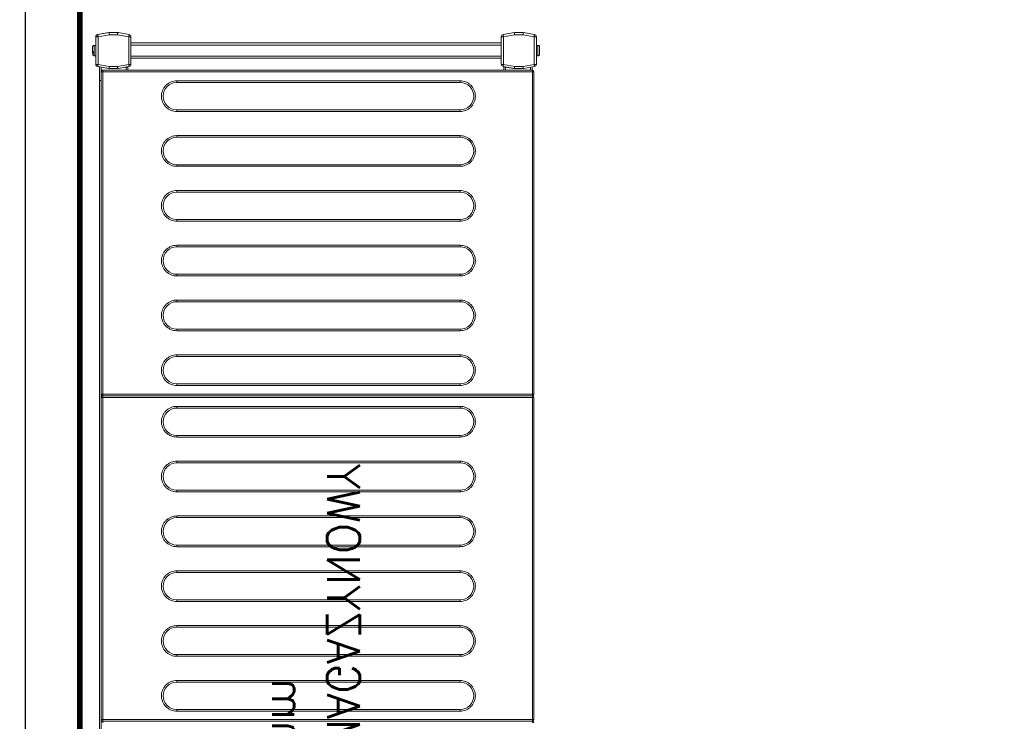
# Model space of a CAD drawing. Header units: millimetres. Extents: x 6161 to 8965, y -9035 to -5431.
# Tile 129 of 256: x 8078 to 8168, y -7095 to -7031. Entities that reach past the tile are written whole.
import ezdxf

# ---------------------------------------------------------------- set-up
doc = ezdxf.new("R2010")
doc.units = ezdxf.units.MM
doc.layers.add('Komory', color=132, linetype='Continuous')
doc.layers.add('Regały', color=3, linetype='Continuous')
doc.styles.add('RomanS', font='romans.shx')
doc.linetypes.add('BATTING', pattern='A,0.0001,-0.1,[134,ltypeshp.shx,S=0.1,R=0,X=-0.1,Y=0],-0.2,[134,ltypeshp.shx,S=0.1,R=180,X=0.1,Y=0],-0.1', length=0.4001)

# ---------------------------------------------------------------- blocks, each defined once
blk = doc.blocks.new('*U586')
at = {"const_width": 0.5}
blk.add_lwpolyline([(140, 330), (140, 340), (200, 340), (200, 0), (0, 0), (0, 340), (60, 340), (60, 330), (10, 330), (10, 10), (190, 10), (190, 330)], close=True, dxfattribs=at)
at = {"color": 253, "linetype": 'BATTING', "ltscale": 12, "true_color": 0xadadad}
blk.add_lwpolyline([(60, 335), (5, 335), (5, 5), (195, 5), (195, 335), (140, 335)], dxfattribs=at)
blk = doc.blocks.new('*U60')
at = {"lineweight": 15}
for p, q in [((82.833, -0.665), (82.683, -0.665)), ((82.833, -39.865), (82.833, -0.665)), ((82.983, -0.665), (82.833, -0.665)), ((82.983, -0.559), (82.983, -0.515)), ((112.383, -0.515), (82.983, -0.515)), ((82.983, -0.665), (82.983, -0.559)), ((82.983, -0.665), (82.983, -39.865)), ((112.383, -0.665), (82.983, -0.665)), ((112.383, -0.515), (112.383, -0.559)), ((112.383, -0.559), (112.383, -0.665)), ((112.383, -39.865), (112.383, -0.665)), ((112.533, -0.665), (112.383, -0.665)), ((112.533, -0.665), (112.533, -39.865)), ((112.683, -0.665), (112.533, -0.665)), ((112.683, -0.559), (112.683, -0.515)), ((142.083, -0.515), (112.683, -0.515)), ((112.683, -0.665), (112.683, -0.559)), ((112.683, -0.665), (112.683, -39.865)), ((142.083, -0.665), (112.683, -0.665)), ((142.083, -0.515), (142.083, -0.559)), ((142.083, -0.559), (142.083, -0.665)), ((142.083, -39.865), (142.083, -0.665)), ((142.233, -0.665), (142.083, -0.665)), ((142.233, -39.865), (142.233, -0.665)), ((142.233, -0.675), (142.529, -0.675)), ((142.233, -0.825), (142.502, -0.825)), ((142.566, -0.465), (142.386, -1.483)), ((142.763, -0.5), (142.583, -1.517)), ((142.763, -0.3), (142.763, -0.5)), ((145.287, -0.3), (142.763, -0.3)), ((145.287, -0.5), (142.763, -0.5)), ((143.55, -0.15), (143.55, -0.3)), ((144.5, -0.15), (143.55, -0.15)), ((143.557, -0.12), (143.553, -0.12)), ((144.497, -0.12), (144.493, -0.12)), ((144.5, -0.3), (144.5, -0.15)), ((145.287, -0.5), (145.287, -0.3)), ((145.466, -1.517), (145.287, -0.5)), ((145.663, -1.483), (145.484, -0.465)), ((145.484, -0.465), (145.666, -1.5)), ((142.383, -1.5), (142.386, -1.483)), ((142.383, -1.517), (142.383, -1.5)), ((142.583, -1.517), (142.383, -1.517)), ((142.383, -1.517), (142.383, -2.3)), ((142.583, -1.517), (142.583, -2.283)), ((145.466, -2.283), (145.466, -1.517)), ((145.666, -1.517), (145.466, -1.517)), ((145.666, -1.5), (145.666, -2.3)), ((145.666, -2.3), (145.666, -1.517)), ((142.383, -2.375), (142.383, -2.3)), ((142.383, -2.3), (142.566, -3.335)), ((142.515, -3.125), (142.383, -2.375)), ((142.583, -2.283), (142.763, -3.3)), ((145.287, -3.3), (145.466, -2.283)), ((145.484, -3.335), (145.666, -2.3)), ((145.666, -2.3), (145.484, -3.335)), ((142.233, -3.125), (142.515, -3.125)), ((142.233, -3.275), (142.542, -3.275)), ((142.763, -3.3), (145.287, -3.3)), ((142.763, -3.3), (142.763, -3.5)), ((142.763, -3.5), (145.287, -3.5)), ((143.325, -37.291), (143.325, -3.5)), ((143.525, -37.291), (143.525, -3.5)), ((144.525, -37.291), (144.525, -3.5)), ((144.725, -37.291), (144.725, -3.5)), ((145.287, -3.5), (145.287, -3.3)), ((142.233, -37.575), (142.542, -37.575)), ((142.233, -37.725), (142.515, -37.725)), ((142.383, -38.475), (142.515, -37.725)), ((142.566, -37.457), (142.386, -38.474)), ((142.763, -37.491), (142.583, -38.509)), ((142.763, -37.291), (142.763, -37.491)), ((145.287, -37.291), (142.763, -37.291)), ((145.287, -37.491), (142.763, -37.491)), ((145.287, -37.491), (145.287, -37.291)), ((145.466, -38.509), (145.287, -37.491)), ((145.663, -38.474), (145.484, -37.457)), ((142.383, -38.5), (142.383, -38.475)), ((142.383, -38.499), (142.383, -38.5)), ((142.383, -38.5), (142.383, -38.509)), ((142.383, -38.509), (142.383, -39.291)), ((142.583, -38.509), (142.383, -38.509)), ((142.583, -38.509), (142.583, -39.274)), ((145.466, -39.274), (145.466, -38.509)), ((145.666, -38.509), (145.466, -38.509)), ((145.666, -38.5), (145.666, -38.498)), ((145.666, -39.3), (145.666, -38.5)), ((145.666, -39.291), (145.666, -38.509)), ((142.383, -39.291), (142.566, -40.326)), ((142.383, -39.291), (142.383, -39.3)), ((142.383, -39.3), (142.566, -40.335)), ((142.583, -39.274), (142.763, -40.291)), ((145.287, -40.291), (145.466, -39.274)), ((145.484, -40.326), (145.666, -39.291)), ((145.484, -40.335), (145.666, -39.3)), ((141.283, -40.025), (4.383, -40.025)), ((141.283, -40.175), (4.383, -40.175)), ((82.683, -39.865), (82.833, -39.865)), ((82.833, -39.865), (82.983, -39.865)), ((82.983, -39.865), (112.383, -39.865)), ((82.983, -39.865), (82.983, -40.012)), ((82.983, -40.012), (82.983, -40.015)), ((82.983, -40.015), (112.383, -40.015)), ((112.383, -39.865), (112.533, -39.865)), ((112.383, -40.012), (112.383, -39.865)), ((112.383, -40.015), (112.383, -40.012)), ((112.533, -39.865), (112.683, -39.865)), ((112.683, -39.865), (142.083, -39.865)), ((112.683, -39.865), (112.683, -40.012)), ((112.683, -40.012), (112.683, -40.015)), ((112.683, -40.015), (142.083, -40.015)), ((141.283, -40.015), (141.283, -40.025)), ((141.283, -40.025), (141.283, -40.175)), ((141.283, -40.025), (142.511, -40.025)), ((141.283, -40.175), (142.537, -40.175)), ((142.083, -39.865), (142.233, -39.865)), ((142.083, -40.012), (142.083, -39.865)), ((142.083, -40.015), (142.083, -40.012)), ((142.763, -40.291), (145.287, -40.291)), ((142.763, -40.291), (142.763, -40.491)), ((145.287, -40.491), (145.287, -40.291)), ((142.763, -40.491), (145.287, -40.491)), ((142.763, -40.5), (145.287, -40.5)), ((143.55, -40.5), (143.55, -40.65)), ((143.55, -40.65), (144.5, -40.65)), ((143.791, -40.68), (143.901, -40.68)), ((143.941, -40.8), (143.847, -40.8)), ((144.5, -40.65), (144.5, -40.5))]:
    blk.add_line(p, q, dxfattribs=at)
at = {"color": 253, "lineweight": 15, "true_color": 0xa6a6a6}
for p, q in [((83.763, -33.115), (83.763, -7.265)), ((83.763, -7.265), (83.913, -7.265)), ((83.913, -33.115), (83.913, -7.265)), ((86.413, -7.265), (86.413, -33.115)), ((86.563, -7.265), (86.413, -7.265)), ((86.563, -7.265), (86.563, -33.115)), ((88.763, -33.115), (88.763, -7.265)), ((88.763, -7.265), (88.913, -7.265)), ((88.913, -33.115), (88.913, -7.265)), ((91.413, -7.265), (91.413, -33.115)), ((91.563, -7.265), (91.413, -7.265)), ((91.563, -7.265), (91.563, -33.115)), ((93.763, -33.115), (93.763, -7.265)), ((93.763, -7.265), (93.913, -7.265)), ((93.913, -33.115), (93.913, -7.265)), ((96.413, -7.265), (96.413, -33.115)), ((96.563, -7.265), (96.413, -7.265)), ((96.563, -7.265), (96.563, -33.115)), ((98.763, -33.115), (98.763, -7.265)), ((98.763, -7.265), (98.913, -7.265)), ((98.913, -33.115), (98.913, -7.265)), ((101.413, -7.265), (101.413, -33.115)), ((101.563, -7.265), (101.413, -7.265)), ((101.563, -7.265), (101.563, -33.115)), ((103.763, -33.115), (103.763, -7.265)), ((103.763, -7.265), (103.913, -7.265)), ((103.913, -33.115), (103.913, -7.265)), ((106.413, -7.265), (106.413, -33.115)), ((106.563, -7.265), (106.413, -7.265)), ((106.563, -7.265), (106.563, -33.115)), ((108.763, -33.115), (108.763, -7.265)), ((108.763, -7.265), (108.913, -7.265)), ((108.913, -33.115), (108.913, -7.265)), ((111.413, -7.265), (111.413, -33.115)), ((111.563, -7.265), (111.413, -7.265)), ((111.563, -7.265), (111.563, -33.115)), ((113.463, -33.115), (113.463, -7.265)), ((113.463, -7.265), (113.613, -7.265)), ((113.613, -33.115), (113.613, -7.265)), ((116.113, -7.265), (116.113, -33.115)), ((116.263, -7.265), (116.113, -7.265)), ((116.263, -7.265), (116.263, -33.115)), ((118.463, -33.115), (118.463, -7.265)), ((118.463, -7.265), (118.613, -7.265)), ((118.613, -33.115), (118.613, -7.265)), ((121.113, -7.265), (121.113, -33.115)), ((121.263, -7.265), (121.113, -7.265)), ((121.263, -7.265), (121.263, -33.115)), ((123.463, -33.115), (123.463, -7.265)), ((123.463, -7.265), (123.613, -7.265)), ((123.613, -33.115), (123.613, -7.265)), ((126.113, -7.265), (126.113, -33.115)), ((126.263, -7.265), (126.113, -7.265)), ((126.263, -7.265), (126.263, -33.115)), ((128.463, -33.115), (128.463, -7.265)), ((128.463, -7.265), (128.613, -7.265)), ((128.613, -33.115), (128.613, -7.265)), ((131.113, -7.265), (131.113, -33.115)), ((131.263, -7.265), (131.113, -7.265)), ((131.263, -7.265), (131.263, -33.115)), ((133.463, -33.115), (133.463, -7.265)), ((133.463, -7.265), (133.613, -7.265)), ((133.613, -33.115), (133.613, -7.265)), ((136.113, -7.265), (136.113, -33.115)), ((136.263, -7.265), (136.113, -7.265)), ((136.263, -7.265), (136.263, -33.115)), ((138.463, -33.115), (138.463, -7.265)), ((138.463, -7.265), (138.613, -7.265)), ((138.613, -33.115), (138.613, -7.265)), ((141.113, -7.265), (141.113, -33.115)), ((141.263, -7.265), (141.113, -7.265)), ((141.263, -7.265), (141.263, -33.115)), ((83.913, -33.115), (83.763, -33.115)), ((86.563, -33.115), (86.413, -33.115)), ((88.913, -33.115), (88.763, -33.115)), ((91.563, -33.115), (91.413, -33.115)), ((93.913, -33.115), (93.763, -33.115)), ((96.563, -33.115), (96.413, -33.115)), ((98.913, -33.115), (98.763, -33.115)), ((101.563, -33.115), (101.413, -33.115)), ((103.913, -33.115), (103.763, -33.115)), ((106.563, -33.115), (106.413, -33.115)), ((108.913, -33.115), (108.763, -33.115)), ((111.563, -33.115), (111.413, -33.115)), ((113.613, -33.115), (113.463, -33.115)), ((116.263, -33.115), (116.113, -33.115)), ((118.613, -33.115), (118.463, -33.115)), ((121.263, -33.115), (121.113, -33.115)), ((123.613, -33.115), (123.463, -33.115)), ((126.263, -33.115), (126.113, -33.115)), ((128.613, -33.115), (128.463, -33.115)), ((131.263, -33.115), (131.113, -33.115)), ((133.613, -33.115), (133.463, -33.115)), ((136.263, -33.115), (136.113, -33.115)), ((138.613, -33.115), (138.463, -33.115)), ((141.263, -33.115), (141.113, -33.115))]:
    blk.add_line(p, q, dxfattribs=at)
at = {"lineweight": 15, "flags": 128}
for points in [[(142.763, -0.5), (142.724, -0.493), (142.687, -0.487), (142.653, -0.481), (142.623, -0.475), (142.599, -0.471), (142.581, -0.468), (142.569, -0.466), (142.566, -0.465)], [(145.484, -0.465), (145.48, -0.466), (145.469, -0.468), (145.451, -0.471), (145.426, -0.475), (145.396, -0.481), (145.362, -0.487), (145.325, -0.493), (145.287, -0.5)], [(142.386, -1.483), (142.39, -1.483), (142.401, -1.485), (142.419, -1.489), (142.444, -1.493), (142.474, -1.498), (142.508, -1.504), (142.545, -1.511), (142.583, -1.517)], [(145.466, -1.517), (145.505, -1.511), (145.542, -1.504), (145.576, -1.498), (145.606, -1.493), (145.63, -1.489), (145.648, -1.485), (145.66, -1.483), (145.663, -1.483)], [(142.583, -2.283), (142.544, -2.286), (142.507, -2.289), (142.472, -2.292), (142.442, -2.295), (142.417, -2.297), (142.398, -2.299), (142.387, -2.3), (142.383, -2.3)], [(145.666, -2.3), (145.663, -2.3), (145.654, -2.299), (145.64, -2.298), (145.62, -2.296), (145.595, -2.294), (145.566, -2.291), (145.535, -2.288), (145.501, -2.286), (145.466, -2.283)], [(142.542, -3.275), (142.541, -3.272), (142.54, -3.264), (142.537, -3.25), (142.534, -3.231), (142.53, -3.208), (142.526, -3.182), (142.521, -3.154), (142.515, -3.125)], [(142.566, -3.335), (142.569, -3.334), (142.581, -3.332), (142.599, -3.329), (142.623, -3.325), (142.653, -3.319), (142.687, -3.313), (142.724, -3.307), (142.763, -3.3)], [(145.287, -3.3), (145.325, -3.307), (145.362, -3.313), (145.396, -3.319), (145.426, -3.325), (145.451, -3.329), (145.469, -3.332), (145.48, -3.334), (145.484, -3.335)], [(142.515, -37.725), (142.521, -37.696), (142.526, -37.668), (142.53, -37.642), (142.534, -37.619), (142.537, -37.6), (142.54, -37.586), (142.541, -37.578), (142.542, -37.575)], [(142.763, -37.491), (142.724, -37.484), (142.687, -37.478), (142.653, -37.472), (142.623, -37.467), (142.599, -37.462), (142.581, -37.459), (142.569, -37.457), (142.566, -37.457)], [(145.484, -37.457), (145.48, -37.457), (145.469, -37.459), (145.451, -37.462), (145.426, -37.467), (145.396, -37.472), (145.362, -37.478), (145.325, -37.484), (145.287, -37.491)], [(142.386, -38.474), (142.39, -38.475), (142.401, -38.477), (142.419, -38.48), (142.444, -38.484), (142.474, -38.489), (142.508, -38.495), (142.545, -38.502), (142.583, -38.509)], [(145.466, -38.509), (145.505, -38.502), (145.542, -38.495), (145.576, -38.489), (145.606, -38.484), (145.63, -38.48), (145.648, -38.477), (145.66, -38.475), (145.663, -38.474)], [(142.583, -39.274), (142.544, -39.277), (142.507, -39.28), (142.472, -39.283), (142.442, -39.286), (142.417, -39.288), (142.398, -39.29), (142.387, -39.291), (142.383, -39.291)], [(145.666, -39.291), (145.663, -39.291), (145.654, -39.29), (145.64, -39.289), (145.62, -39.287), (145.595, -39.285), (145.566, -39.283), (145.535, -39.28), (145.501, -39.277), (145.466, -39.274)], [(142.566, -40.326), (142.569, -40.325), (142.581, -40.323), (142.599, -40.32), (142.623, -40.316), (142.653, -40.311), (142.687, -40.305), (142.724, -40.298), (142.763, -40.291)], [(145.287, -40.291), (145.325, -40.298), (145.362, -40.305), (145.396, -40.311), (145.426, -40.316), (145.451, -40.32), (145.469, -40.323), (145.48, -40.325), (145.484, -40.326)]]:
    blk.add_lwpolyline(points, dxfattribs=at)
at = {"lineweight": 15}
for centre, radius, start, end in [((82.683, -0.665), 0.15, 0, 90), ((82.983, -0.665), 0.15, 90, 180), ((112.383, -0.665), 0.15, 0, 90), ((112.683, -0.665), 0.15, 90, 180), ((142.083, -0.665), 0.15, 0, 90), ((142.763, -0.5), 0.2, 90, 170), ((143.7, -0.15), 0.15, 168.46304, 180), ((144.35, -0.15), 0.15, 0, 11.53696), ((145.287, -0.5), 0.2, 10, 90), ((142.583, -1.517), 0.2, 170, 180), ((145.466, -1.517), 0.2, 0, 10), ((142.763, -3.3), 0.2, 190, 270), ((145.287, -3.3), 0.2, 270, 350), ((142.763, -37.491), 0.2, 90, 170), ((145.287, -37.491), 0.2, 10, 90), ((142.583, -38.509), 0.2, 170, 180), ((145.466, -38.509), 0.2, 0, 10), ((142.763, -40.291), 0.2, 190, 270), ((142.763, -40.3), 0.2, 190, 270), ((145.287, -40.291), 0.2, 270, 350), ((145.287, -40.3), 0.2, 270, 350), ((143.7, -40.65), 0.15, 180, 270), ((144.35, -40.65), 0.15, 270, 0)]:
    blk.add_arc(centre, radius, start, end, dxfattribs=at)
at = {"color": 253, "lineweight": 15, "true_color": 0xa6a6a6}
for centre, start, end in [((85.163, -7.265), 0, 180), ((90.163, -7.265), 0, 180), ((95.163, -7.265), 0, 180), ((100.163, -7.265), 0, 180), ((105.163, -7.265), 0, 180), ((110.163, -7.265), 0, 180), ((114.863, -7.265), 0, 180), ((119.863, -7.265), 0, 180), ((124.863, -7.265), 0, 180), ((129.863, -7.265), 0, 180), ((134.863, -7.265), 0, 180), ((139.863, -7.265), 0, 180), ((85.163, -33.115), 180, 0), ((90.163, -33.115), 180, 0), ((95.163, -33.115), 180, 0), ((100.163, -33.115), 180, 0), ((105.163, -33.115), 180, 0), ((110.163, -33.115), 180, 0), ((114.863, -33.115), 180, 0), ((119.863, -33.115), 180, 0), ((124.863, -33.115), 180, 0), ((129.863, -33.115), 180, 0), ((134.863, -33.115), 180, 0), ((139.863, -33.115), 180, 0)]:
    blk.add_arc(centre, 1.25, start, end, dxfattribs=at)
at = {"lineweight": 15}
for points, knots in [([(143.705, 0), (143.688, -0.002), (143.654, -0.005), (143.608, -0.031), (143.572, -0.07), (143.562, -0.103), (143.557, -0.12)], [0, 0, 0, 0, 0.250223, 0.50055, 0.748156, 1, 1, 1, 1]), ([(144.344, 0), (144.334, 0), (144.313, 0), (144.236, 0), (144.136, 0), (144.025, 0), (143.913, 0), (143.813, 0), (143.737, 0), (143.716, 0), (143.705, 0)], [0, 0, 0, 0, 0.12118, 0.25, 0.378829, 0.500004, 0.621179, 0.749996, 0.878825, 1, 1, 1, 1]), ([(144.493, -0.12), (144.488, -0.104), (144.478, -0.072), (144.444, -0.033), (144.398, -0.006), (144.363, -0.002), (144.344, 0)], [0, 0, 0, 0, 0.243658, 0.487269, 0.73199, 1, 1, 1, 1]), ([(82.833, -39.863), (82.835, -39.882), (82.839, -39.92), (82.867, -39.96), (82.897, -39.985), (82.923, -40), (82.953, -40.009), (82.973, -40.011), (82.983, -40.012)], [0, 0, 0, 0, 0.238267, 0.485429, 0.612044, 0.739975, 0.869242, 1, 1, 1, 1]), ([(112.383, -40.012), (112.393, -40.011), (112.414, -40.009), (112.443, -40), (112.47, -39.985), (112.5, -39.96), (112.528, -39.92), (112.531, -39.882), (112.533, -39.863)], [0, 0, 0, 0, 0.130778, 0.260041, 0.387968, 0.514579, 0.761745, 1, 1, 1, 1]), ([(112.533, -39.863), (112.535, -39.882), (112.539, -39.92), (112.567, -39.96), (112.597, -39.985), (112.623, -40), (112.653, -40.009), (112.673, -40.011), (112.683, -40.012)], [0, 0, 0, 0, 0.238273, 0.48545, 0.612066, 0.739998, 0.869266, 1, 1, 1, 1]), ([(142.083, -40.012), (142.093, -40.011), (142.114, -40.009), (142.143, -40), (142.17, -39.985), (142.2, -39.96), (142.228, -39.92), (142.231, -39.882), (142.233, -39.863)], [0, 0, 0, 0, 0.1307807, 0.2600455, 0.3879745, 0.5145879, 0.7617323, 1, 1, 1, 1]), ([(143.745, -40.8), (143.752, -40.8), (143.774, -40.8), (143.817, -40.8), (143.847, -40.8)], [0, 0, 0, 0, 0.31193, 1, 1, 1, 1]), ([(143.847, -40.8), (143.841, -40.798), (143.828, -40.795), (143.81, -40.769), (143.797, -40.73), (143.793, -40.697), (143.791, -40.68)], [0, 0, 0, 0, 0.25022, 0.500539, 0.748158, 1, 1, 1, 1]), ([(143.901, -40.68), (143.903, -40.696), (143.907, -40.728), (143.92, -40.767), (143.938, -40.794), (143.951, -40.798), (143.958, -40.8)], [0, 0, 0, 0, 0.243635, 0.487265, 0.731962, 1, 1, 1, 1]), ([(143.958, -40.8), (143.995, -40.8), (144.07, -40.8), (144.18, -40.8), (144.272, -40.8), (144.329, -40.8), (144.354, -40.8), (144.348, -40.8), (144.347, -40.8)], [0, 0, 0, 0, 0.188939, 0.389807, 0.590687, 0.779622, 0.968578, 1, 1, 1, 1])]:
    blk.add_open_spline(points, degree=3, knots=knots, dxfattribs=at)
at = {"color": 253, "lineweight": 15, "true_color": 0xa6a6a6}
for points, knots in [([(83.763, -7.265), (83.768, -7.18), (83.777, -7.004), (83.855, -6.743), (83.984, -6.492), (84.166, -6.268), (84.39, -6.086), (84.641, -5.956), (84.902, -5.881), (85.163, -5.857), (85.424, -5.881), (85.685, -5.956), (85.936, -6.086), (86.16, -6.268), (86.342, -6.492), (86.471, -6.743), (86.549, -7.004), (86.559, -7.18), (86.563, -7.265)], [0, 0, 0, 0, 0.058258, 0.120006, 0.18432, 0.25, 0.31568, 0.379994, 0.441742, 0.5, 0.558258, 0.620005, 0.68432, 0.75, 0.81568, 0.879994, 0.941742, 1, 1, 1, 1]), ([(88.763, -7.265), (88.768, -7.18), (88.777, -7.004), (88.855, -6.743), (88.984, -6.492), (89.166, -6.268), (89.39, -6.086), (89.641, -5.956), (89.902, -5.881), (90.163, -5.857), (90.424, -5.881), (90.685, -5.956), (90.936, -6.086), (91.16, -6.268), (91.342, -6.492), (91.471, -6.743), (91.549, -7.004), (91.559, -7.18), (91.563, -7.265)], [0, 0, 0, 0, 0.058258, 0.120006, 0.18432, 0.25, 0.315679, 0.379994, 0.441742, 0.500001, 0.558258, 0.620006, 0.684321, 0.75, 0.81568, 0.879994, 0.941742, 1, 1, 1, 1]), ([(93.763, -7.265), (93.768, -7.18), (93.777, -7.004), (93.855, -6.743), (93.984, -6.492), (94.166, -6.268), (94.39, -6.086), (94.641, -5.956), (94.902, -5.881), (95.163, -5.857), (95.424, -5.881), (95.685, -5.956), (95.936, -6.086), (96.16, -6.268), (96.342, -6.492), (96.471, -6.743), (96.549, -7.004), (96.559, -7.18), (96.563, -7.265)], [0, 0, 0, 0, 0.058258, 0.120006, 0.18432, 0.25, 0.31568, 0.379995, 0.441742, 0.5, 0.558258, 0.620006, 0.68432, 0.75, 0.81568, 0.879994, 0.941742, 1, 1, 1, 1]), ([(98.763, -7.265), (98.768, -7.18), (98.777, -7.004), (98.855, -6.743), (98.984, -6.492), (99.166, -6.268), (99.39, -6.086), (99.641, -5.956), (99.902, -5.881), (100.163, -5.857), (100.424, -5.881), (100.685, -5.956), (100.936, -6.086), (101.16, -6.268), (101.342, -6.492), (101.471, -6.743), (101.549, -7.004), (101.559, -7.18), (101.563, -7.265)], [0, 0, 0, 0, 0.058258, 0.120006, 0.184321, 0.25, 0.31568, 0.379995, 0.441741, 0.5, 0.558258, 0.620006, 0.68432, 0.75, 0.815679, 0.879994, 0.941742, 1, 1, 1, 1]), ([(103.763, -7.265), (103.768, -7.18), (103.777, -7.004), (103.855, -6.743), (103.984, -6.492), (104.166, -6.268), (104.39, -6.086), (104.641, -5.956), (104.902, -5.881), (105.163, -5.857), (105.424, -5.881), (105.685, -5.956), (105.936, -6.086), (106.16, -6.268), (106.342, -6.492), (106.471, -6.743), (106.549, -7.004), (106.559, -7.18), (106.563, -7.265)], [0, 0, 0, 0, 0.058258, 0.120006, 0.184321, 0.25, 0.31568, 0.379994, 0.441742, 0.5, 0.558259, 0.620005, 0.68432, 0.75, 0.815679, 0.879994, 0.941742, 1, 1, 1, 1]), ([(108.763, -7.265), (108.768, -7.18), (108.777, -7.004), (108.855, -6.743), (108.984, -6.492), (109.166, -6.268), (109.39, -6.086), (109.641, -5.956), (109.902, -5.881), (110.163, -5.857), (110.424, -5.881), (110.685, -5.956), (110.936, -6.086), (111.16, -6.268), (111.342, -6.492), (111.471, -6.743), (111.549, -7.004), (111.559, -7.18), (111.563, -7.265)], [0, 0, 0, 0, 0.058258, 0.120006, 0.18432, 0.25, 0.31568, 0.379994, 0.441742, 0.5, 0.558258, 0.620005, 0.68432, 0.75, 0.81568, 0.879994, 0.941742, 1, 1, 1, 1]), ([(113.463, -7.265), (113.468, -7.18), (113.477, -7.004), (113.555, -6.743), (113.684, -6.492), (113.866, -6.268), (114.09, -6.086), (114.341, -5.956), (114.602, -5.881), (114.863, -5.857), (115.124, -5.881), (115.385, -5.956), (115.636, -6.086), (115.86, -6.268), (116.042, -6.492), (116.171, -6.743), (116.249, -7.004), (116.259, -7.18), (116.263, -7.265)], [0, 0, 0, 0, 0.058258, 0.120006, 0.184321, 0.25, 0.315679, 0.379995, 0.441742, 0.5, 0.558259, 0.620005, 0.684321, 0.75, 0.81568, 0.879995, 0.941742, 1, 1, 1, 1]), ([(118.463, -7.265), (118.468, -7.18), (118.477, -7.004), (118.555, -6.743), (118.684, -6.492), (118.866, -6.268), (119.09, -6.086), (119.341, -5.956), (119.602, -5.881), (119.863, -5.857), (120.124, -5.881), (120.385, -5.956), (120.636, -6.086), (120.86, -6.268), (121.042, -6.492), (121.171, -6.743), (121.249, -7.004), (121.259, -7.18), (121.263, -7.265)], [0, 0, 0, 0, 0.058258, 0.120006, 0.18432, 0.249999, 0.31568, 0.379994, 0.441741, 0.499999, 0.558258, 0.620007, 0.684321, 0.749999, 0.815681, 0.879994, 0.941742, 1, 1, 1, 1]), ([(123.463, -7.265), (123.468, -7.18), (123.477, -7.004), (123.555, -6.743), (123.684, -6.492), (123.866, -6.268), (124.09, -6.086), (124.341, -5.956), (124.602, -5.881), (124.863, -5.857), (125.124, -5.881), (125.385, -5.956), (125.636, -6.086), (125.86, -6.268), (126.042, -6.492), (126.171, -6.743), (126.249, -7.004), (126.259, -7.18), (126.263, -7.265)], [0, 0, 0, 0, 0.058258, 0.120006, 0.184321, 0.25, 0.315679, 0.379993, 0.441742, 0.5, 0.558259, 0.620005, 0.684319, 0.75, 0.81568, 0.879995, 0.941742, 1, 1, 1, 1]), ([(128.463, -7.265), (128.468, -7.18), (128.477, -7.004), (128.555, -6.743), (128.684, -6.492), (128.866, -6.268), (129.09, -6.086), (129.341, -5.956), (129.602, -5.881), (129.863, -5.857), (130.124, -5.881), (130.385, -5.956), (130.636, -6.086), (130.86, -6.268), (131.042, -6.492), (131.171, -6.743), (131.249, -7.004), (131.259, -7.18), (131.263, -7.265)], [0, 0, 0, 0, 0.058258, 0.120006, 0.18432, 0.25, 0.315681, 0.379995, 0.441741, 0.5, 0.558258, 0.620005, 0.684321, 0.75, 0.815679, 0.879994, 0.941742, 1, 1, 1, 1]), ([(133.463, -7.265), (133.468, -7.18), (133.477, -7.004), (133.555, -6.743), (133.684, -6.492), (133.866, -6.268), (134.09, -6.086), (134.341, -5.956), (134.602, -5.881), (134.863, -5.857), (135.124, -5.881), (135.385, -5.956), (135.636, -6.086), (135.86, -6.268), (136.042, -6.492), (136.171, -6.743), (136.249, -7.004), (136.259, -7.18), (136.263, -7.265)], [0, 0, 0, 0, 0.058258, 0.120006, 0.18432, 0.250001, 0.31568, 0.379993, 0.441743, 0.500001, 0.558257, 0.620006, 0.68432, 0.750001, 0.81568, 0.879994, 0.941742, 1, 1, 1, 1]), ([(138.463, -7.265), (138.468, -7.18), (138.477, -7.004), (138.555, -6.743), (138.684, -6.492), (138.866, -6.268), (139.09, -6.086), (139.341, -5.956), (139.602, -5.881), (139.863, -5.857), (140.124, -5.881), (140.385, -5.956), (140.636, -6.086), (140.86, -6.268), (141.042, -6.492), (141.171, -6.743), (141.249, -7.004), (141.259, -7.18), (141.263, -7.265)], [0, 0, 0, 0, 0.058258, 0.120006, 0.184321, 0.25, 0.315679, 0.379995, 0.441742, 0.5, 0.558259, 0.620005, 0.684321, 0.75, 0.81568, 0.879995, 0.941742, 1, 1, 1, 1]), ([(86.563, -33.115), (86.559, -33.2), (86.549, -33.376), (86.471, -33.637), (86.342, -33.888), (86.16, -34.112), (85.936, -34.294), (85.685, -34.424), (85.424, -34.499), (85.163, -34.523), (84.902, -34.499), (84.641, -34.424), (84.39, -34.294), (84.166, -34.112), (83.984, -33.888), (83.855, -33.637), (83.777, -33.376), (83.768, -33.2), (83.763, -33.115)], [0, 0, 0, 0, 0.058258, 0.120006, 0.18432, 0.25, 0.315679, 0.379995, 0.441742, 0.5, 0.558258, 0.620006, 0.68432, 0.75, 0.81568, 0.879995, 0.941742, 1, 1, 1, 1]), ([(91.563, -33.115), (91.559, -33.2), (91.549, -33.376), (91.471, -33.637), (91.342, -33.888), (91.16, -34.112), (90.936, -34.294), (90.685, -34.424), (90.424, -34.499), (90.163, -34.523), (89.902, -34.499), (89.641, -34.424), (89.39, -34.294), (89.166, -34.112), (88.984, -33.888), (88.855, -33.637), (88.777, -33.376), (88.768, -33.2), (88.763, -33.115)], [0, 0, 0, 0, 0.058258, 0.120006, 0.18432, 0.25, 0.315679, 0.379994, 0.441742, 0.499999, 0.558258, 0.620006, 0.684321, 0.75, 0.81568, 0.879994, 0.941742, 1, 1, 1, 1]), ([(96.563, -33.115), (96.559, -33.2), (96.549, -33.376), (96.471, -33.637), (96.342, -33.888), (96.16, -34.112), (95.936, -34.294), (95.685, -34.424), (95.424, -34.499), (95.163, -34.523), (94.902, -34.499), (94.641, -34.424), (94.39, -34.294), (94.166, -34.112), (93.984, -33.888), (93.855, -33.637), (93.777, -33.376), (93.768, -33.2), (93.763, -33.115)], [0, 0, 0, 0, 0.058258, 0.120005, 0.18432, 0.25, 0.31568, 0.379994, 0.441742, 0.5, 0.558258, 0.620005, 0.684321, 0.75, 0.81568, 0.879994, 0.941742, 1, 1, 1, 1]), ([(101.563, -33.115), (101.559, -33.2), (101.549, -33.376), (101.471, -33.637), (101.342, -33.888), (101.16, -34.112), (100.936, -34.294), (100.685, -34.424), (100.424, -34.499), (100.163, -34.523), (99.902, -34.499), (99.641, -34.424), (99.39, -34.294), (99.166, -34.112), (98.984, -33.888), (98.855, -33.637), (98.777, -33.376), (98.768, -33.2), (98.763, -33.115)], [0, 0, 0, 0, 0.058258, 0.120005, 0.184321, 0.25, 0.31568, 0.379994, 0.441742, 0.5, 0.558259, 0.620005, 0.68432, 0.75, 0.815679, 0.879995, 0.941742, 1, 1, 1, 1]), ([(106.563, -33.115), (106.559, -33.2), (106.549, -33.376), (106.471, -33.637), (106.342, -33.888), (106.16, -34.112), (105.936, -34.294), (105.685, -34.424), (105.424, -34.499), (105.163, -34.523), (104.902, -34.499), (104.641, -34.424), (104.39, -34.294), (104.166, -34.112), (103.984, -33.888), (103.855, -33.637), (103.777, -33.376), (103.768, -33.2), (103.763, -33.115)], [0, 0, 0, 0, 0.058258, 0.120005, 0.184321, 0.25, 0.31568, 0.379995, 0.441741, 0.5, 0.558258, 0.620006, 0.68432, 0.75, 0.815679, 0.879995, 0.941742, 1, 1, 1, 1]), ([(111.563, -33.115), (111.559, -33.2), (111.549, -33.376), (111.471, -33.637), (111.342, -33.888), (111.16, -34.112), (110.936, -34.294), (110.685, -34.424), (110.424, -34.499), (110.163, -34.523), (109.902, -34.499), (109.641, -34.424), (109.39, -34.294), (109.166, -34.112), (108.984, -33.888), (108.855, -33.637), (108.777, -33.376), (108.768, -33.2), (108.763, -33.115)], [0, 0, 0, 0, 0.058258, 0.120006, 0.18432, 0.25, 0.315679, 0.379995, 0.441742, 0.5, 0.558258, 0.620006, 0.68432, 0.75, 0.81568, 0.879995, 0.941742, 1, 1, 1, 1]), ([(116.263, -33.115), (116.259, -33.2), (116.249, -33.376), (116.171, -33.637), (116.042, -33.888), (115.86, -34.112), (115.636, -34.294), (115.385, -34.424), (115.124, -34.499), (114.863, -34.523), (114.602, -34.499), (114.341, -34.424), (114.09, -34.294), (113.866, -34.112), (113.684, -33.888), (113.555, -33.637), (113.477, -33.376), (113.468, -33.2), (113.463, -33.115)], [0, 0, 0, 0, 0.058258, 0.120005, 0.184321, 0.25, 0.315679, 0.379995, 0.441741, 0.5, 0.558258, 0.620005, 0.684321, 0.75, 0.815679, 0.879994, 0.941742, 1, 1, 1, 1]), ([(121.263, -33.115), (121.259, -33.2), (121.249, -33.376), (121.171, -33.637), (121.042, -33.888), (120.86, -34.112), (120.636, -34.294), (120.385, -34.424), (120.124, -34.499), (119.863, -34.523), (119.602, -34.499), (119.341, -34.424), (119.09, -34.294), (118.866, -34.112), (118.684, -33.888), (118.555, -33.637), (118.477, -33.376), (118.468, -33.2), (118.463, -33.115)], [0, 0, 0, 0, 0.058258, 0.120006, 0.18432, 0.250001, 0.315679, 0.379993, 0.441742, 0.500001, 0.558259, 0.620006, 0.68432, 0.750001, 0.81568, 0.879994, 0.941742, 1, 1, 1, 1]), ([(126.263, -33.115), (126.259, -33.2), (126.249, -33.376), (126.171, -33.637), (126.042, -33.888), (125.86, -34.112), (125.636, -34.294), (125.385, -34.424), (125.124, -34.499), (124.863, -34.523), (124.602, -34.499), (124.341, -34.424), (124.09, -34.294), (123.866, -34.112), (123.684, -33.888), (123.555, -33.637), (123.477, -33.376), (123.468, -33.2), (123.463, -33.115)], [0, 0, 0, 0, 0.058258, 0.120005, 0.184321, 0.25, 0.315681, 0.379995, 0.441741, 0.5, 0.558258, 0.620007, 0.684321, 0.75, 0.815679, 0.879994, 0.941742, 1, 1, 1, 1]), ([(131.263, -33.115), (131.259, -33.2), (131.249, -33.376), (131.171, -33.637), (131.042, -33.888), (130.86, -34.112), (130.636, -34.294), (130.385, -34.424), (130.124, -34.499), (129.863, -34.523), (129.602, -34.499), (129.341, -34.424), (129.09, -34.294), (128.866, -34.112), (128.684, -33.888), (128.555, -33.637), (128.477, -33.376), (128.468, -33.2), (128.463, -33.115)], [0, 0, 0, 0, 0.058258, 0.120006, 0.184321, 0.25, 0.315679, 0.379995, 0.441742, 0.5, 0.558259, 0.620005, 0.684319, 0.75, 0.815679, 0.879995, 0.941742, 1, 1, 1, 1]), ([(136.263, -33.115), (136.259, -33.2), (136.249, -33.376), (136.171, -33.637), (136.042, -33.888), (135.86, -34.112), (135.636, -34.294), (135.385, -34.424), (135.124, -34.499), (134.863, -34.523), (134.602, -34.499), (134.341, -34.424), (134.09, -34.294), (133.866, -34.112), (133.684, -33.888), (133.555, -33.637), (133.477, -33.376), (133.468, -33.2), (133.463, -33.115)], [0, 0, 0, 0, 0.058258, 0.120006, 0.18432, 0.249999, 0.31568, 0.379994, 0.441743, 0.499999, 0.558257, 0.620007, 0.684321, 0.749999, 0.81568, 0.879994, 0.941742, 1, 1, 1, 1]), ([(141.263, -33.115), (141.259, -33.2), (141.249, -33.376), (141.171, -33.637), (141.042, -33.888), (140.86, -34.112), (140.636, -34.294), (140.385, -34.424), (140.124, -34.499), (139.863, -34.523), (139.602, -34.499), (139.341, -34.424), (139.09, -34.294), (138.866, -34.112), (138.684, -33.888), (138.555, -33.637), (138.477, -33.376), (138.468, -33.2), (138.463, -33.115)], [0, 0, 0, 0, 0.058258, 0.120005, 0.184321, 0.25, 0.315679, 0.379995, 0.441741, 0.5, 0.558258, 0.620005, 0.684321, 0.75, 0.815679, 0.879994, 0.941742, 1, 1, 1, 1])]:
    blk.add_open_spline(points, degree=3, knots=knots, dxfattribs=at)
at = {"color": 7, "insert": (72.85, -20.4), "char_height": 3, "width": 145.7, "attachment_point": 5, "style": 'RomanS'}
blk.add_mtext('REGAŁ CHŁODNICZY MAGAZYNOWY\\P1457x408mm', dxfattribs=at)

msp = doc.modelspace()

# ---------------------------------------------------------------- block references
at = {"layer": 'Komory', "rotation": 179.9999999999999}
msp.add_blockref('*U586', (8273.242, -6977.742), dxfattribs=at)
at = {"layer": 'Regały', "linetype": 'Continuous', "lineweight": 25, "xscale": -1, "rotation": 270}
msp.add_blockref('*U60', (8125.2, -7177.688), dxfattribs=at)

doc.saveas('drawing.dxf')
